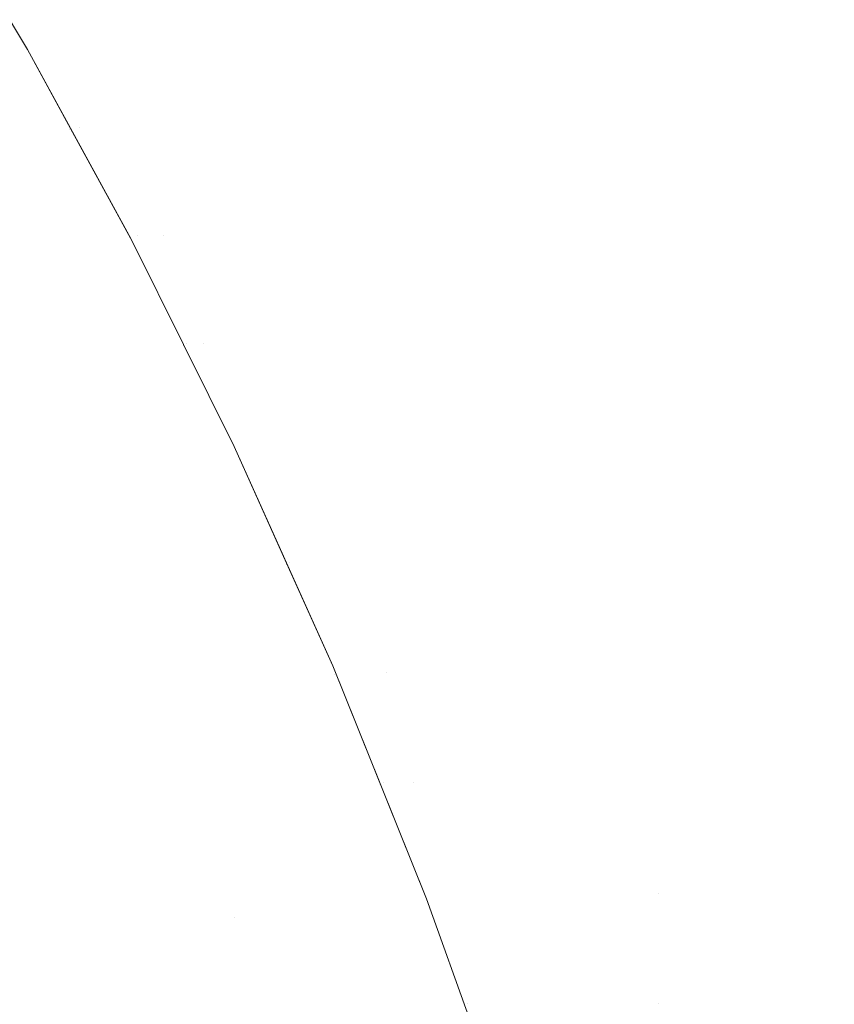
# Model space of a CAD drawing. Header units: centimetres. Extents: x -17.1 to 18.2, y 3.4 to 5.2.
# Tile 157 of 256: x -5.2478 to -5.2329, y 5.1481 to 5.1662. Entities that reach past the tile are written whole.
import ezdxf

# ---------------------------------------------------------------- set-up
doc = ezdxf.new("R2010")
doc.units = ezdxf.units.CM
doc.header["$LTSCALE"] = 2.54
doc.layers.add('Lucido design-1', color=7, linetype='Continuous')

# ---------------------------------------------------------------- blocks, each defined once
blk = doc.blocks.new('Gruppo-4-1')
at = {"color": 7, "linetype": 'Continuous', "lineweight": 9}
for points, invisible_edges in [([(-5.24967, 5.168915, -1872.715514), (-5.247698, 5.165622, -1872.715514), (-5.247698, 5.165622, -1872.915514), (-5.249167, 5.168073, -1872.915514)], 10), ([(-5.247698, 5.165622, -1872.715514), (-5.24967, 5.168915, -1872.715514), (-5.248991, 5.168081, -1872.707612), (-5.247837, 5.166143, -1872.707721)], 14), ([(-5.247837, 5.166143, -1872.707721), (-5.248991, 5.168081, -1872.707612), (-5.248502, 5.168081, -1872.699756), (-5.247355, 5.166143, -1872.699973)], 15), ([(-5.246996, 5.166143, -1872.69613), (-5.247355, 5.166143, -1872.699973), (-5.248502, 5.168081, -1872.699756), (-5.248137, 5.168081, -1872.695859)], 15), ([(-5.248137, 5.168081, -1872.695859), (-5.247694, 5.168081, -1872.691991), (-5.246558, 5.166143, -1872.692316), (-5.246996, 5.166143, -1872.69613)], 15), ([(-5.246044, 5.166143, -1872.688534), (-5.246558, 5.166143, -1872.692316), (-5.247694, 5.168081, -1872.691991), (-5.247172, 5.168081, -1872.688157)], 15), ([(-5.247172, 5.168081, -1872.688157), (-5.246575, 5.168081, -1872.684361), (-5.245455, 5.166143, -1872.684791), (-5.246044, 5.166143, -1872.688534)], 15), ([(-5.244793, 5.166143, -1872.681091), (-5.245455, 5.166143, -1872.684791), (-5.246575, 5.168081, -1872.684361), (-5.245903, 5.168081, -1872.68061)], 15), ([(-5.245903, 5.168081, -1872.68061), (-5.245159, 5.168081, -1872.676907), (-5.244059, 5.166143, -1872.67744), (-5.244793, 5.166143, -1872.681091)], 15), ([(-5.243255, 5.166143, -1872.673841), (-5.244059, 5.166143, -1872.67744), (-5.245159, 5.168081, -1872.676907), (-5.244344, 5.168081, -1872.673258)], 15), ([(-5.244344, 5.168081, -1872.673258), (-5.243461, 5.168081, -1872.669667), (-5.242384, 5.166143, -1872.670299), (-5.243255, 5.166143, -1872.673841)], 15), ([(-5.241448, 5.166143, -1872.666818), (-5.242384, 5.166143, -1872.670299), (-5.243461, 5.168081, -1872.669667), (-5.242512, 5.168081, -1872.666137)], 15), ([(-5.242512, 5.168081, -1872.666137), (-5.241499, 5.168081, -1872.662674), (-5.240449, 5.166143, -1872.663402), (-5.241448, 5.166143, -1872.666818)], 15), ([(-5.23939, 5.166143, -1872.660055), (-5.240449, 5.166143, -1872.663402), (-5.241499, 5.168081, -1872.662674), (-5.240425, 5.168081, -1872.659279)], 15), ([(-5.240425, 5.168081, -1872.659279), (-5.239293, 5.168081, -1872.655958), (-5.238274, 5.166143, -1872.656779), (-5.23939, 5.166143, -1872.660055)], 15), ([(-5.237103, 5.166143, -1872.653577), (-5.238274, 5.166143, -1872.656779), (-5.239293, 5.168081, -1872.655958), (-5.238106, 5.168081, -1872.652712)], 15), ([(-5.238106, 5.168081, -1872.652712), (-5.236866, 5.168081, -1872.649544), (-5.23588, 5.166143, -1872.650453), (-5.237103, 5.166143, -1872.653577)], 15), ([(-5.234608, 5.166143, -1872.647409), (-5.23588, 5.166143, -1872.650453), (-5.236866, 5.168081, -1872.649544), (-5.235576, 5.168081, -1872.646457)], 15), ([(-5.235576, 5.168081, -1872.646457), (-5.23424, 5.168081, -1872.643453), (-5.23329, 5.166143, -1872.644446), (-5.234608, 5.166143, -1872.647409)], 15), ([(-5.231929, 5.166143, -1872.641567), (-5.23329, 5.166143, -1872.644446), (-5.23424, 5.168081, -1872.643453), (-5.23286, 5.168081, -1872.640534)], 15), ([(-5.248023, 5.166111, -1872.918638), (-5.249178, 5.168048, -1872.918638), (-5.249167, 5.168073, -1872.915514), (-5.247698, 5.165622, -1872.915514)], 11), ([(18.147234, 5.167771, -1872.241786), (-17.020308, 5.167771, -1872.241786), (-17.020308, 5.164491, -1872.23891), (18.147234, 5.164491, -1872.23891)], 5), ([(-5.248023, 5.166111, -1872.918638), (-5.246915, 5.164152, -1872.918638), (-5.246989, 5.164058, -1872.921758), (-5.248096, 5.166014, -1872.921758)], 15), ([(-5.246915, 5.164152, -1872.918638), (-5.248023, 5.166111, -1872.918638), (-5.247698, 5.165622, -1872.915514)], 11), ([(-5.247355, 5.166143, -1872.699973), (-5.246255, 5.164183, -1872.700182), (-5.246731, 5.164183, -1872.707825), (-5.247837, 5.166143, -1872.707721)], 15), ([(-5.247837, 5.166143, -1872.707721), (-5.246731, 5.164183, -1872.707825), (-5.247698, 5.165622, -1872.715514)], 11), ([(-5.2459, 5.164183, -1872.69639), (-5.246255, 5.164183, -1872.700182), (-5.247355, 5.166143, -1872.699973), (-5.246996, 5.166143, -1872.69613)], 15), ([(-5.246996, 5.166143, -1872.69613), (-5.246558, 5.166143, -1872.692316), (-5.245469, 5.164183, -1872.692627), (-5.2459, 5.164183, -1872.69639)], 15), ([(-5.244962, 5.164183, -1872.688896), (-5.245469, 5.164183, -1872.692627), (-5.246558, 5.166143, -1872.692316), (-5.246044, 5.166143, -1872.688534)], 15), ([(-5.246044, 5.166143, -1872.688534), (-5.245455, 5.166143, -1872.684791), (-5.244381, 5.164183, -1872.685203), (-5.244962, 5.164183, -1872.688896)], 15), ([(-5.243727, 5.164183, -1872.681553), (-5.244381, 5.164183, -1872.685203), (-5.245455, 5.166143, -1872.684791), (-5.244793, 5.166143, -1872.681091)], 15), ([(-5.244793, 5.166143, -1872.681091), (-5.244059, 5.166143, -1872.67744), (-5.243003, 5.164183, -1872.67795), (-5.243727, 5.164183, -1872.681553)], 15), ([(-5.24221, 5.164183, -1872.6744), (-5.243003, 5.164183, -1872.67795), (-5.244059, 5.166143, -1872.67744), (-5.243255, 5.166143, -1872.673841)], 15), ([(-5.243255, 5.166143, -1872.673841), (-5.242384, 5.166143, -1872.670299), (-5.24135, 5.164183, -1872.670905), (-5.24221, 5.164183, -1872.6744)], 15), ([(-5.240427, 5.164183, -1872.667471), (-5.24135, 5.164183, -1872.670905), (-5.242384, 5.166143, -1872.670299), (-5.241448, 5.166143, -1872.666818)], 15), ([(-5.241448, 5.166143, -1872.666818), (-5.240449, 5.166143, -1872.663402), (-5.239441, 5.164183, -1872.664101), (-5.240427, 5.164183, -1872.667471)], 15), ([(-5.238397, 5.164183, -1872.660798), (-5.239441, 5.164183, -1872.664101), (-5.240449, 5.166143, -1872.663402), (-5.23939, 5.166143, -1872.660055)], 15), ([(-5.23939, 5.166143, -1872.660055), (-5.238274, 5.166143, -1872.656779), (-5.237295, 5.164183, -1872.657566), (-5.238397, 5.164183, -1872.660798)], 15), ([(-5.23614, 5.164183, -1872.654408), (-5.237295, 5.164183, -1872.657566), (-5.238274, 5.166143, -1872.656779), (-5.237103, 5.166143, -1872.653577)], 15), ([(-5.237103, 5.166143, -1872.653577), (-5.23588, 5.166143, -1872.650453), (-5.234934, 5.164183, -1872.651326), (-5.23614, 5.164183, -1872.654408)], 15), ([(-5.233679, 5.164183, -1872.648322), (-5.234934, 5.164183, -1872.651326), (-5.23588, 5.166143, -1872.650453), (-5.234608, 5.166143, -1872.647409)], 15), ([(-5.234608, 5.166143, -1872.647409), (-5.23329, 5.166143, -1872.644446), (-5.232379, 5.164183, -1872.6454), (-5.233679, 5.164183, -1872.648322)], 15), ([(-5.231036, 5.164183, -1872.642559), (-5.232379, 5.164183, -1872.6454), (-5.23329, 5.166143, -1872.644446), (-5.231929, 5.166143, -1872.641567)], 15), ([(-5.248096, 5.166014, -1872.921758), (-5.246989, 5.164058, -1872.921758), (-5.247113, 5.163903, -1872.924868), (-5.248217, 5.165854, -1872.924868)], 15), ([(-5.248217, 5.165854, -1872.924868), (-5.247113, 5.163903, -1872.924868), (-5.247286, 5.163685, -1872.927965), (-5.248386, 5.16563, -1872.927965)], 15), ([(-5.248386, 5.16563, -1872.927965), (-5.247286, 5.163685, -1872.927965), (-5.247508, 5.163407, -1872.931044), (-5.248603, 5.165343, -1872.931044)], 15), ([(-5.247698, 5.165622, -1872.715514), (-5.24583, 5.162204, -1872.715514), (-5.245767, 5.162089, -1872.915514), (-5.246907, 5.164174, -1872.915514)], 10), ([(-5.246907, 5.164174, -1872.915514), (-5.247698, 5.165622, -1872.915514), (-5.247698, 5.165622, -1872.715514)], 10), ([(-5.24583, 5.162204, -1872.715514), (-5.247698, 5.165622, -1872.715514), (-5.246731, 5.164183, -1872.707825)], 10), ([(-5.247698, 5.165622, -1872.915514), (-5.246907, 5.164174, -1872.915514), (-5.246915, 5.164152, -1872.918638)], 10), ([(-5.248603, 5.165343, -1872.931044), (-5.247508, 5.163407, -1872.931044), (-5.247777, 5.163068, -1872.934101), (-5.248866, 5.164994, -1872.934101)], 15), ([(-5.248866, 5.164994, -1872.934101), (-5.247777, 5.163068, -1872.934101), (-5.248093, 5.162671, -1872.93713), (-5.249176, 5.164584, -1872.93713)], 15), ([(18.147234, 5.164491, -1872.23891), (-17.020308, 5.164491, -1872.23891), (-17.020308, 5.161088, -1872.236179), (18.147234, 5.161088, -1872.236179)], 5), ([(-5.245929, 5.162084, -1872.921758), (-5.246989, 5.164058, -1872.921758), (-5.246915, 5.164152, -1872.918638), (-5.245853, 5.162175, -1872.918638)], 15), ([(-5.245853, 5.162175, -1872.918638), (-5.246915, 5.164152, -1872.918638), (-5.246907, 5.164174, -1872.915514), (-5.245767, 5.162089, -1872.915514)], 11), ([(-5.245671, 5.162205, -1872.707926), (-5.246731, 5.164183, -1872.707825), (-5.246255, 5.164183, -1872.700182), (-5.245201, 5.162205, -1872.700381)], 15), ([(-5.246731, 5.164183, -1872.707825), (-5.245671, 5.162205, -1872.707926), (-5.24583, 5.162204, -1872.715514)], 11), ([(-5.244851, 5.162205, -1872.696639), (-5.245201, 5.162205, -1872.700381), (-5.246255, 5.164183, -1872.700182), (-5.2459, 5.164183, -1872.69639)], 15), ([(-5.2459, 5.164183, -1872.69639), (-5.245469, 5.164183, -1872.692627), (-5.244425, 5.162205, -1872.692925), (-5.244851, 5.162205, -1872.696639)], 15), ([(-5.243925, 5.162205, -1872.689243), (-5.244425, 5.162205, -1872.692925), (-5.245469, 5.164183, -1872.692627), (-5.244962, 5.164183, -1872.688896)], 15), ([(-5.244962, 5.164183, -1872.688896), (-5.244381, 5.164183, -1872.685203), (-5.243351, 5.162205, -1872.685598), (-5.243925, 5.162205, -1872.689243)], 15), ([(-5.242706, 5.162205, -1872.681995), (-5.243351, 5.162205, -1872.685598), (-5.244381, 5.164183, -1872.685203), (-5.243727, 5.164183, -1872.681553)], 15), ([(-5.243727, 5.164183, -1872.681553), (-5.243003, 5.164183, -1872.67795), (-5.241991, 5.162205, -1872.67844), (-5.242706, 5.162205, -1872.681995)], 15), ([(-5.241208, 5.162205, -1872.674935), (-5.241991, 5.162205, -1872.67844), (-5.243003, 5.164183, -1872.67795), (-5.24221, 5.164183, -1872.6744)], 15), ([(-5.24221, 5.164183, -1872.6744), (-5.24135, 5.164183, -1872.670905), (-5.24036, 5.162205, -1872.671486), (-5.241208, 5.162205, -1872.674935)], 15), ([(-5.239449, 5.162205, -1872.668097), (-5.24036, 5.162205, -1872.671486), (-5.24135, 5.164183, -1872.670905), (-5.240427, 5.164183, -1872.667471)], 15), ([(-5.240427, 5.164183, -1872.667471), (-5.239441, 5.164183, -1872.664101), (-5.238476, 5.162205, -1872.664771), (-5.239449, 5.162205, -1872.668097)], 15), ([(-5.237445, 5.162205, -1872.661511), (-5.238476, 5.162205, -1872.664771), (-5.239441, 5.164183, -1872.664101), (-5.238397, 5.164183, -1872.660798)], 15), ([(-5.238397, 5.164183, -1872.660798), (-5.237295, 5.164183, -1872.657566), (-5.236358, 5.162205, -1872.658321), (-5.237445, 5.162205, -1872.661511)], 15), ([(-5.235218, 5.162205, -1872.655204), (-5.236358, 5.162205, -1872.658321), (-5.237295, 5.164183, -1872.657566), (-5.23614, 5.164183, -1872.654408)], 15), ([(-5.23614, 5.164183, -1872.654408), (-5.234934, 5.164183, -1872.651326), (-5.234027, 5.162205, -1872.652162), (-5.235218, 5.162205, -1872.655204)], 15), ([(-5.232789, 5.162205, -1872.649198), (-5.234027, 5.162205, -1872.652162), (-5.234934, 5.164183, -1872.651326), (-5.233679, 5.164183, -1872.648322)], 15), ([(-5.233679, 5.164183, -1872.648322), (-5.232379, 5.164183, -1872.6454), (-5.231505, 5.162205, -1872.646313), (-5.232789, 5.162205, -1872.649198)], 15), ([(-5.246055, 5.161933, -1872.924868), (-5.247113, 5.163903, -1872.924868), (-5.246989, 5.164058, -1872.921758), (-5.245929, 5.162084, -1872.921758)], 15), ([(-5.246232, 5.161723, -1872.927965), (-5.247286, 5.163685, -1872.927965), (-5.247113, 5.163903, -1872.924868), (-5.246055, 5.161933, -1872.924868)], 15), ([(-5.246458, 5.161453, -1872.931044), (-5.247508, 5.163407, -1872.931044), (-5.247286, 5.163685, -1872.927965), (-5.246232, 5.161723, -1872.927965)], 15), ([(-5.246733, 5.161125, -1872.934101), (-5.247777, 5.163068, -1872.934101), (-5.247508, 5.163407, -1872.931044), (-5.246458, 5.161453, -1872.931044)], 15), ([(-5.247056, 5.16074, -1872.93713), (-5.248093, 5.162671, -1872.93713), (-5.247777, 5.163068, -1872.934101), (-5.246733, 5.161125, -1872.934101)], 15), ([(-5.247427, 5.160298, -1872.940129), (-5.248456, 5.162215, -1872.940129), (-5.248093, 5.162671, -1872.93713), (-5.247056, 5.16074, -1872.93713)], 15), ([(-5.247843, 5.159801, -1872.943094), (-5.248864, 5.161702, -1872.943094), (-5.248456, 5.162215, -1872.940129), (-5.247427, 5.160298, -1872.940129)], 15), ([(-5.245853, 5.162175, -1872.918638), (-5.244837, 5.160183, -1872.918638), (-5.244915, 5.160095, -1872.921758), (-5.245929, 5.162084, -1872.921758)], 15), ([(-5.244837, 5.160183, -1872.918638), (-5.245853, 5.162175, -1872.918638), (-5.245767, 5.162089, -1872.915514)], 11), ([(-5.244773, 5.160212, -1872.711765), (-5.24583, 5.162204, -1872.715514), (-5.245671, 5.162205, -1872.707926)], 11), ([(-5.24583, 5.162204, -1872.715514), (-5.245767, 5.162089, -1872.715514), (-5.245767, 5.162089, -1872.915514)], 10), ([(-5.245767, 5.162089, -1872.715514), (-5.24583, 5.162204, -1872.715514), (-5.244773, 5.160212, -1872.711765)], 10), ([(-5.245671, 5.162205, -1872.707926), (-5.244656, 5.160212, -1872.708021), (-5.244773, 5.160212, -1872.711765)], 11), ([(-5.244463, 5.160212, -1872.704289), (-5.245671, 5.162205, -1872.707926), (-5.245201, 5.162205, -1872.700381)], 11), ([(-5.244463, 5.160212, -1872.704289), (-5.244656, 5.160212, -1872.708021), (-5.245671, 5.162205, -1872.707926)], 11), ([(-5.245201, 5.162205, -1872.700381), (-5.244193, 5.160212, -1872.700572), (-5.244463, 5.160212, -1872.704289)], 11), ([(-5.243847, 5.160212, -1872.696878), (-5.244193, 5.160212, -1872.700572), (-5.245201, 5.162205, -1872.700381), (-5.244851, 5.162205, -1872.696639)], 15), ([(-5.244851, 5.162205, -1872.696639), (-5.244425, 5.162205, -1872.692925), (-5.243426, 5.160212, -1872.69321), (-5.243847, 5.160212, -1872.696878)], 15), ([(-5.242932, 5.160212, -1872.689574), (-5.243426, 5.160212, -1872.69321), (-5.244425, 5.162205, -1872.692925), (-5.243925, 5.162205, -1872.689243)], 15), ([(-5.243925, 5.162205, -1872.689243), (-5.243351, 5.162205, -1872.685598), (-5.242366, 5.160212, -1872.685976), (-5.242932, 5.160212, -1872.689574)], 15), ([(-5.241729, 5.160212, -1872.682419), (-5.242366, 5.160212, -1872.685976), (-5.243351, 5.162205, -1872.685598), (-5.242706, 5.162205, -1872.681995)], 15), ([(-5.242706, 5.162205, -1872.681995), (-5.241991, 5.162205, -1872.67844), (-5.241023, 5.160212, -1872.678908), (-5.241729, 5.160212, -1872.682419)], 15), ([(-5.240251, 5.160212, -1872.675448), (-5.241023, 5.160212, -1872.678908), (-5.241991, 5.162205, -1872.67844), (-5.241208, 5.162205, -1872.674935)], 15), ([(-5.241208, 5.162205, -1872.674935), (-5.24036, 5.162205, -1872.671486), (-5.239413, 5.160212, -1872.672042), (-5.240251, 5.160212, -1872.675448)], 15), ([(-5.238513, 5.160212, -1872.668696), (-5.239413, 5.160212, -1872.672042), (-5.24036, 5.162205, -1872.671486), (-5.239449, 5.162205, -1872.668097)], 15), ([(-5.239449, 5.162205, -1872.668097), (-5.238476, 5.162205, -1872.664771), (-5.237553, 5.160212, -1872.665412), (-5.238513, 5.160212, -1872.668696)], 15), ([(-5.236535, 5.160212, -1872.662193), (-5.237553, 5.160212, -1872.665412), (-5.238476, 5.162205, -1872.664771), (-5.237445, 5.162205, -1872.661511)], 15), ([(-5.237445, 5.162205, -1872.661511), (-5.236358, 5.162205, -1872.658321), (-5.235461, 5.160212, -1872.659043), (-5.236535, 5.160212, -1872.662193)], 15), ([(-5.234336, 5.160212, -1872.655966), (-5.235461, 5.160212, -1872.659043), (-5.236358, 5.162205, -1872.658321), (-5.235218, 5.162205, -1872.655204)], 15), ([(-5.235218, 5.162205, -1872.655204), (-5.234027, 5.162205, -1872.652162), (-5.23316, 5.160212, -1872.652962), (-5.234336, 5.160212, -1872.655966)], 15), ([(-5.231937, 5.160212, -1872.650035), (-5.23316, 5.160212, -1872.652962), (-5.234027, 5.162205, -1872.652162), (-5.232789, 5.162205, -1872.649198)], 15), ([(-5.246055, 5.161933, -1872.924868), (-5.245044, 5.159949, -1872.924868), (-5.245224, 5.159745, -1872.927965), (-5.246232, 5.161723, -1872.927965)], 15), ([(-5.245929, 5.162084, -1872.921758), (-5.244915, 5.160095, -1872.921758), (-5.245044, 5.159949, -1872.924868), (-5.246055, 5.161933, -1872.924868)], 15), ([(-5.24483, 5.160203, -1872.915514), (-5.245767, 5.162089, -1872.915514), (-5.245767, 5.162089, -1872.715514), (-5.24483, 5.160203, -1872.715514)], 10), ([(-5.244773, 5.160212, -1872.711765), (-5.24483, 5.160203, -1872.715514), (-5.245767, 5.162089, -1872.715514)], 9), ([(-5.245767, 5.162089, -1872.915514), (-5.24483, 5.160203, -1872.915514), (-5.244837, 5.160183, -1872.918638)], 10), ([(-5.246232, 5.161723, -1872.927965), (-5.245224, 5.159745, -1872.927965), (-5.245454, 5.159484, -1872.931044), (-5.246458, 5.161453, -1872.931044)], 15), ([(-5.246458, 5.161453, -1872.931044), (-5.245454, 5.159484, -1872.931044), (-5.245735, 5.159167, -1872.934101), (-5.246733, 5.161125, -1872.934101)], 15), ([(18.147234, 5.161088, -1872.236179), (-17.020308, 5.161088, -1872.236179), (-17.020308, 5.15757, -1872.233599), (18.147234, 5.15757, -1872.233599)], 5), ([(-5.246733, 5.161125, -1872.934101), (-5.245735, 5.159167, -1872.934101), (-5.246064, 5.158793, -1872.93713), (-5.247056, 5.16074, -1872.93713)], 15), ([(-5.247056, 5.16074, -1872.93713), (-5.246064, 5.158793, -1872.93713), (-5.246442, 5.158366, -1872.940129), (-5.247427, 5.160298, -1872.940129)], 15), ([(-5.247427, 5.160298, -1872.940129), (-5.246442, 5.158366, -1872.940129), (-5.246866, 5.157885, -1872.943094), (-5.247843, 5.159801, -1872.943094)], 15), ([(-5.243946, 5.158093, -1872.921758), (-5.244915, 5.160095, -1872.921758), (-5.244837, 5.160183, -1872.918638), (-5.243867, 5.158178, -1872.918638)], 15), ([(-5.244837, 5.160183, -1872.918638), (-5.24483, 5.160203, -1872.915514), (-5.243896, 5.158324, -1872.915514)], 9), ([(-5.243896, 5.158324, -1872.915514), (-5.243867, 5.158178, -1872.918638), (-5.244837, 5.160183, -1872.918638)], 11), ([(-5.243896, 5.158324, -1872.715514), (-5.24483, 5.160203, -1872.715514), (-5.244773, 5.160212, -1872.711765)], 10), ([(-5.24483, 5.160203, -1872.715514), (-5.243896, 5.158324, -1872.715514), (-5.243896, 5.158324, -1872.915514), (-5.24483, 5.160203, -1872.915514)], 10), ([(-5.244773, 5.160212, -1872.711765), (-5.243802, 5.158206, -1872.711811), (-5.243896, 5.158324, -1872.715514)], 11), ([(-5.243802, 5.158206, -1872.711811), (-5.244773, 5.160212, -1872.711765), (-5.244656, 5.160212, -1872.708021), (-5.243687, 5.158206, -1872.708113)], 15), ([(-5.243687, 5.158206, -1872.708113), (-5.244656, 5.160212, -1872.708021), (-5.244463, 5.160212, -1872.704289), (-5.243496, 5.158206, -1872.704426)], 15), ([(-5.243496, 5.158206, -1872.704426), (-5.244463, 5.160212, -1872.704289), (-5.244193, 5.160212, -1872.700572), (-5.24323, 5.158206, -1872.700755)], 15), ([(-5.24323, 5.158206, -1872.700755), (-5.244193, 5.160212, -1872.700572), (-5.243847, 5.160212, -1872.696878), (-5.242888, 5.158206, -1872.697105)], 15), ([(-5.242888, 5.158206, -1872.697105), (-5.243847, 5.160212, -1872.696878), (-5.243426, 5.160212, -1872.69321), (-5.242473, 5.158206, -1872.693483)], 15), ([(-5.242473, 5.158206, -1872.693483), (-5.243426, 5.160212, -1872.69321), (-5.242932, 5.160212, -1872.689574), (-5.241984, 5.158206, -1872.689891)], 15), ([(-5.241984, 5.158206, -1872.689891), (-5.242932, 5.160212, -1872.689574), (-5.242366, 5.160212, -1872.685976), (-5.241425, 5.158206, -1872.686336)], 15), ([(-5.241425, 5.158206, -1872.686336), (-5.242366, 5.160212, -1872.685976), (-5.241729, 5.160212, -1872.682419), (-5.240796, 5.158206, -1872.682823)], 15), ([(-5.240796, 5.158206, -1872.682823), (-5.241729, 5.160212, -1872.682419), (-5.241023, 5.160212, -1872.678908), (-5.240099, 5.158206, -1872.679355)], 15), ([(-5.240099, 5.158206, -1872.679355), (-5.241023, 5.160212, -1872.678908), (-5.240251, 5.160212, -1872.675448), (-5.239335, 5.158206, -1872.675937)], 15), ([(-5.239335, 5.158206, -1872.675937), (-5.240251, 5.160212, -1872.675448), (-5.239413, 5.160212, -1872.672042), (-5.238508, 5.158206, -1872.672573)], 15), ([(-5.238508, 5.158206, -1872.672573), (-5.239413, 5.160212, -1872.672042), (-5.238513, 5.160212, -1872.668696), (-5.237619, 5.158206, -1872.669268)], 15), ([(-5.237619, 5.158206, -1872.669268), (-5.238513, 5.160212, -1872.668696), (-5.237553, 5.160212, -1872.665412), (-5.236671, 5.158206, -1872.666024)], 15), ([(-5.236671, 5.158206, -1872.666024), (-5.237553, 5.160212, -1872.665412), (-5.236535, 5.160212, -1872.662193), (-5.235665, 5.158206, -1872.662844)], 15), ([(-5.235665, 5.158206, -1872.662844), (-5.236535, 5.160212, -1872.662193), (-5.235461, 5.160212, -1872.659043), (-5.234605, 5.158206, -1872.659733)], 15), ([(-5.234605, 5.158206, -1872.659733), (-5.235461, 5.160212, -1872.659043), (-5.234336, 5.160212, -1872.655966), (-5.233493, 5.158206, -1872.656693)], 15), ([(-5.233493, 5.158206, -1872.656693), (-5.234336, 5.160212, -1872.655966), (-5.23316, 5.160212, -1872.652962), (-5.232331, 5.158206, -1872.653726)], 15), ([(-5.232331, 5.158206, -1872.653726), (-5.23316, 5.160212, -1872.652962), (-5.231937, 5.160212, -1872.650035), (-5.231124, 5.158206, -1872.650835)], 15), ([(-5.24426, 5.157755, -1872.927965), (-5.245224, 5.159745, -1872.927965), (-5.245044, 5.159949, -1872.924868), (-5.244077, 5.157952, -1872.924868)], 15), ([(-5.244077, 5.157952, -1872.924868), (-5.245044, 5.159949, -1872.924868), (-5.244915, 5.160095, -1872.921758), (-5.243946, 5.158093, -1872.921758)], 15), ([(-5.247843, 5.159801, -1872.943094), (-5.246866, 5.157885, -1872.943094), (-5.247337, 5.157352, -1872.946019), (-5.248305, 5.15925, -1872.946019)], 15), ([(-5.244495, 5.157503, -1872.931044), (-5.245454, 5.159484, -1872.931044), (-5.245224, 5.159745, -1872.927965), (-5.24426, 5.157755, -1872.927965)], 15), ([(-5.244781, 5.157196, -1872.934101), (-5.245735, 5.159167, -1872.934101), (-5.245454, 5.159484, -1872.931044), (-5.244495, 5.157503, -1872.931044)], 15), ([(-5.248305, 5.15925, -1872.946019), (-5.247337, 5.157352, -1872.946019), (-5.247852, 5.156769, -1872.948903), (-5.24881, 5.158648, -1872.948903)], 15), ([(-5.245116, 5.156835, -1872.93713), (-5.246064, 5.158793, -1872.93713), (-5.245735, 5.159167, -1872.934101), (-5.244781, 5.157196, -1872.934101)], 15), ([(-5.245501, 5.156422, -1872.940129), (-5.246442, 5.158366, -1872.940129), (-5.246064, 5.158793, -1872.93713), (-5.245116, 5.156835, -1872.93713)], 15), ([(-5.245933, 5.155957, -1872.943094), (-5.246866, 5.157885, -1872.943094), (-5.246442, 5.158366, -1872.940129), (-5.245501, 5.156422, -1872.940129)], 15), ([(-5.242934, 5.156182, -1872.915514), (-5.243896, 5.158324, -1872.915514), (-5.243896, 5.158324, -1872.715514), (-5.242086, 5.154293, -1872.715514)], 10), ([(-5.243896, 5.158324, -1872.715514), (-5.243802, 5.158206, -1872.711811), (-5.242877, 5.156191, -1872.711854)], 11), ([(-5.242877, 5.156191, -1872.711854), (-5.242086, 5.154293, -1872.715514), (-5.243896, 5.158324, -1872.715514)], 9), ([(-5.243896, 5.158324, -1872.915514), (-5.242934, 5.156182, -1872.915514), (-5.242942, 5.156163, -1872.918638), (-5.243867, 5.158178, -1872.918638)], 14), ([(-5.243867, 5.158178, -1872.918638), (-5.242942, 5.156163, -1872.918638), (-5.243022, 5.156081, -1872.921758), (-5.243946, 5.158093, -1872.921758)], 15), ([(-5.243687, 5.158206, -1872.708113), (-5.242763, 5.156191, -1872.7082), (-5.242877, 5.156191, -1872.711854), (-5.243802, 5.158206, -1872.711811)], 15), ([(-5.243496, 5.158206, -1872.704426), (-5.242575, 5.156191, -1872.704557), (-5.242763, 5.156191, -1872.7082), (-5.243687, 5.158206, -1872.708113)], 15), ([(-5.24323, 5.158206, -1872.700755), (-5.242311, 5.156191, -1872.700929), (-5.242575, 5.156191, -1872.704557), (-5.243496, 5.158206, -1872.704426)], 15), ([(-5.242888, 5.158206, -1872.697105), (-5.241973, 5.156191, -1872.697323), (-5.242311, 5.156191, -1872.700929), (-5.24323, 5.158206, -1872.700755)], 15), ([(-5.242473, 5.158206, -1872.693483), (-5.241563, 5.156191, -1872.693742), (-5.241973, 5.156191, -1872.697323), (-5.242888, 5.158206, -1872.697105)], 15), ([(-5.241984, 5.158206, -1872.689891), (-5.241081, 5.156191, -1872.690193), (-5.241563, 5.156191, -1872.693742), (-5.242473, 5.158206, -1872.693483)], 15), ([(-5.241425, 5.158206, -1872.686336), (-5.240528, 5.156191, -1872.68668), (-5.241081, 5.156191, -1872.690193), (-5.241984, 5.158206, -1872.689891)], 15), ([(-5.240796, 5.158206, -1872.682823), (-5.239906, 5.156191, -1872.683208), (-5.240528, 5.156191, -1872.68668), (-5.241425, 5.158206, -1872.686336)], 15), ([(-5.240099, 5.158206, -1872.679355), (-5.239217, 5.156191, -1872.679781), (-5.239906, 5.156191, -1872.683208), (-5.240796, 5.158206, -1872.682823)], 15), ([(-5.239335, 5.158206, -1872.675937), (-5.238463, 5.156191, -1872.676404), (-5.239217, 5.156191, -1872.679781), (-5.240099, 5.158206, -1872.679355)], 15), ([(-5.238508, 5.158206, -1872.672573), (-5.237645, 5.156191, -1872.67308), (-5.238463, 5.156191, -1872.676404), (-5.239335, 5.158206, -1872.675937)], 15), ([(-5.237619, 5.158206, -1872.669268), (-5.236767, 5.156191, -1872.669813), (-5.237645, 5.156191, -1872.67308), (-5.238508, 5.158206, -1872.672573)], 15), ([(-5.236671, 5.158206, -1872.666024), (-5.235829, 5.156191, -1872.666607), (-5.236767, 5.156191, -1872.669813), (-5.237619, 5.158206, -1872.669268)], 15), ([(-5.235665, 5.158206, -1872.662844), (-5.234836, 5.156191, -1872.663465), (-5.235829, 5.156191, -1872.666607), (-5.236671, 5.158206, -1872.666024)], 15), ([(-5.234605, 5.158206, -1872.659733), (-5.233788, 5.156191, -1872.660391), (-5.234836, 5.156191, -1872.663465), (-5.235665, 5.158206, -1872.662844)], 15), ([(-5.233493, 5.158206, -1872.656693), (-5.232689, 5.156191, -1872.657387), (-5.233788, 5.156191, -1872.660391), (-5.234605, 5.158206, -1872.659733)], 15), ([(-5.232331, 5.158206, -1872.653726), (-5.231541, 5.156191, -1872.654455), (-5.232689, 5.156191, -1872.657387), (-5.233493, 5.158206, -1872.656693)], 15), ([(-5.244077, 5.157952, -1872.924868), (-5.243155, 5.155945, -1872.924868), (-5.243342, 5.155755, -1872.927965), (-5.24426, 5.157755, -1872.927965)], 15), ([(-5.243946, 5.158093, -1872.921758), (-5.243022, 5.156081, -1872.921758), (-5.243155, 5.155945, -1872.924868), (-5.244077, 5.157952, -1872.924868)], 15), ([(-5.246412, 5.155442, -1872.946019), (-5.247337, 5.157352, -1872.946019), (-5.246866, 5.157885, -1872.943094), (-5.245933, 5.155957, -1872.943094)], 15), ([(-5.24426, 5.157755, -1872.927965), (-5.243342, 5.155755, -1872.927965), (-5.243581, 5.155511, -1872.931044), (-5.244495, 5.157503, -1872.931044)], 15), ([(18.147234, 5.15757, -1872.233599), (-17.020308, 5.15757, -1872.233599), (-17.020308, 5.153942, -1872.231175), (18.147234, 5.153942, -1872.231175)], 5), ([(-5.244495, 5.157503, -1872.931044), (-5.243581, 5.155511, -1872.931044), (-5.243871, 5.155215, -1872.934101), (-5.244781, 5.157196, -1872.934101)], 15), ([(-5.246937, 5.154878, -1872.948903), (-5.247852, 5.156769, -1872.948903), (-5.247337, 5.157352, -1872.946019), (-5.246412, 5.155442, -1872.946019)], 15), ([(-5.244781, 5.157196, -1872.934101), (-5.243871, 5.155215, -1872.934101), (-5.244212, 5.154867, -1872.93713), (-5.245116, 5.156835, -1872.93713)], 15), ([(-5.247505, 5.154267, -1872.95174), (-5.24841, 5.156137, -1872.95174), (-5.247852, 5.156769, -1872.948903), (-5.246937, 5.154878, -1872.948903)], 15), ([(-5.245116, 5.156835, -1872.93713), (-5.244212, 5.154867, -1872.93713), (-5.244603, 5.154468, -1872.940129), (-5.245501, 5.156422, -1872.940129)], 15), ([(-5.245501, 5.156422, -1872.940129), (-5.244603, 5.154468, -1872.940129), (-5.245043, 5.15402, -1872.943094), (-5.245933, 5.155957, -1872.943094)], 15), ([(-5.248116, 5.15361, -1872.954529), (-5.24901, 5.155457, -1872.954529), (-5.24841, 5.156137, -1872.95174), (-5.247505, 5.154267, -1872.95174)], 15), ([(-5.242142, 5.154063, -1872.921758), (-5.243022, 5.156081, -1872.921758), (-5.242942, 5.156163, -1872.918638), (-5.24206, 5.154142, -1872.918638)], 15), ([(-5.242942, 5.156163, -1872.918638), (-5.242934, 5.156182, -1872.915514), (-5.242086, 5.154293, -1872.915514)], 9), ([(-5.242086, 5.154293, -1872.915514), (-5.24206, 5.154142, -1872.918638), (-5.242942, 5.156163, -1872.918638)], 11), ([(-5.242086, 5.154293, -1872.715514), (-5.242086, 5.154293, -1872.915514), (-5.242934, 5.156182, -1872.915514)], 9), ([(-5.242086, 5.154293, -1872.715514), (-5.242877, 5.156191, -1872.711854), (-5.241158, 5.152141, -1872.711936)], 11), ([(-5.242877, 5.156191, -1872.711854), (-5.242763, 5.156191, -1872.7082), (-5.241047, 5.152141, -1872.708362), (-5.241158, 5.152141, -1872.711936)], 15), ([(-5.240863, 5.152141, -1872.704799), (-5.241047, 5.152141, -1872.708362), (-5.242763, 5.156191, -1872.7082), (-5.242575, 5.156191, -1872.704557)], 15), ([(-5.242575, 5.156191, -1872.704557), (-5.242311, 5.156191, -1872.700929), (-5.240605, 5.152141, -1872.701252), (-5.240863, 5.152141, -1872.704799)], 15), ([(-5.240605, 5.152141, -1872.701252), (-5.242311, 5.156191, -1872.700929), (-5.241103, 5.154168, -1872.697529)], 11), ([(-5.242311, 5.156191, -1872.700929), (-5.241973, 5.156191, -1872.697323), (-5.241103, 5.154168, -1872.697529)], 11), ([(-5.241103, 5.154168, -1872.697529), (-5.241973, 5.156191, -1872.697323), (-5.241563, 5.156191, -1872.693742), (-5.240697, 5.154168, -1872.69399)], 15), ([(-5.240697, 5.154168, -1872.69399), (-5.241563, 5.156191, -1872.693742), (-5.241081, 5.156191, -1872.690193), (-5.24022, 5.154168, -1872.690481)], 15), ([(-5.24022, 5.154168, -1872.690481), (-5.241081, 5.156191, -1872.690193), (-5.240528, 5.156191, -1872.68668), (-5.239673, 5.154168, -1872.687008)], 15), ([(-5.239673, 5.154168, -1872.687008), (-5.240528, 5.156191, -1872.68668), (-5.239906, 5.156191, -1872.683208), (-5.239059, 5.154168, -1872.683575)], 15), ([(-5.239059, 5.154168, -1872.683575), (-5.239906, 5.156191, -1872.683208), (-5.239217, 5.156191, -1872.679781), (-5.238378, 5.154168, -1872.680187)], 15), ([(-5.238378, 5.154168, -1872.680187), (-5.239217, 5.156191, -1872.679781), (-5.238463, 5.156191, -1872.676404), (-5.237632, 5.154168, -1872.676848)], 15), ([(-5.237632, 5.154168, -1872.676848), (-5.238463, 5.156191, -1872.676404), (-5.237645, 5.156191, -1872.67308), (-5.236824, 5.154168, -1872.673562)], 15), ([(-5.236824, 5.154168, -1872.673562), (-5.237645, 5.156191, -1872.67308), (-5.236767, 5.156191, -1872.669813), (-5.235955, 5.154168, -1872.670332)], 15), ([(-5.235955, 5.154168, -1872.670332), (-5.236767, 5.156191, -1872.669813), (-5.235829, 5.156191, -1872.666607), (-5.235028, 5.154168, -1872.667163)], 15), ([(-5.235028, 5.154168, -1872.667163), (-5.235829, 5.156191, -1872.666607), (-5.234836, 5.156191, -1872.663465), (-5.234046, 5.154168, -1872.664057)], 15), ([(-5.234046, 5.154168, -1872.664057), (-5.234836, 5.156191, -1872.663465), (-5.233788, 5.156191, -1872.660391), (-5.23301, 5.154168, -1872.661017)], 15), ([(-5.23301, 5.154168, -1872.661017), (-5.233788, 5.156191, -1872.660391), (-5.232689, 5.156191, -1872.657387), (-5.231924, 5.154168, -1872.658047)], 15), ([(-5.245933, 5.155957, -1872.943094), (-5.245043, 5.15402, -1872.943094), (-5.245531, 5.153522, -1872.946019), (-5.246412, 5.155442, -1872.946019)], 15), ([(-5.242278, 5.153931, -1872.924868), (-5.243155, 5.155945, -1872.924868), (-5.243022, 5.156081, -1872.921758), (-5.242142, 5.154063, -1872.921758)], 15), ([(-5.242467, 5.153748, -1872.927965), (-5.243342, 5.155755, -1872.927965), (-5.243155, 5.155945, -1872.924868), (-5.242278, 5.153931, -1872.924868)], 15), ([(-5.24271, 5.153513, -1872.931044), (-5.243581, 5.155511, -1872.931044), (-5.243342, 5.155755, -1872.927965), (-5.242467, 5.153748, -1872.927965)], 15), ([(-5.246412, 5.155442, -1872.946019), (-5.245531, 5.153522, -1872.946019), (-5.246064, 5.152978, -1872.948903), (-5.246937, 5.154878, -1872.948903)], 15), ([(-5.243005, 5.153228, -1872.934101), (-5.243871, 5.155215, -1872.934101), (-5.243581, 5.155511, -1872.931044), (-5.24271, 5.153513, -1872.931044)], 15), ([(-5.243352, 5.152892, -1872.93713), (-5.244212, 5.154867, -1872.93713), (-5.243871, 5.155215, -1872.934101), (-5.243005, 5.153228, -1872.934101)], 15), ([(-5.246937, 5.154878, -1872.948903), (-5.246064, 5.152978, -1872.948903), (-5.246642, 5.152388, -1872.95174), (-5.247505, 5.154267, -1872.95174)], 15), ([(-5.243749, 5.152508, -1872.940129), (-5.244603, 5.154468, -1872.940129), (-5.244212, 5.154867, -1872.93713), (-5.243352, 5.152892, -1872.93713)], 15), ([(-5.244196, 5.152075, -1872.943094), (-5.245043, 5.15402, -1872.943094), (-5.244603, 5.154468, -1872.940129), (-5.243749, 5.152508, -1872.940129)], 15), ([(-5.247505, 5.154267, -1872.95174), (-5.246642, 5.152388, -1872.95174), (-5.247264, 5.151754, -1872.954529), (-5.248116, 5.15361, -1872.954529)], 15), ([(-5.24206, 5.154142, -1872.918638), (-5.241223, 5.152115, -1872.918638), (-5.241306, 5.152039, -1872.921758), (-5.242142, 5.154063, -1872.921758)], 15), ([(-5.241216, 5.152132, -1872.915514), (-5.242086, 5.154293, -1872.915514), (-5.242086, 5.154293, -1872.715514), (-5.240361, 5.150009, -1872.715514)], 10), ([(-5.241158, 5.152141, -1872.711936), (-5.240361, 5.150009, -1872.715514), (-5.242086, 5.154293, -1872.715514)], 9), ([(-5.24206, 5.154142, -1872.918638), (-5.242086, 5.154293, -1872.915514), (-5.241216, 5.152132, -1872.915514)], 9), ([(-5.241216, 5.152132, -1872.915514), (-5.241223, 5.152115, -1872.918638), (-5.24206, 5.154142, -1872.918638)], 11), ([(-5.240697, 5.154168, -1872.69399), (-5.239873, 5.152141, -1872.694225), (-5.240275, 5.152141, -1872.697726), (-5.241103, 5.154168, -1872.697529)], 15), ([(-5.241103, 5.154168, -1872.697529), (-5.240275, 5.152141, -1872.697726), (-5.240605, 5.152141, -1872.701252)], 11), ([(-5.24022, 5.154168, -1872.690481), (-5.239402, 5.152141, -1872.690755), (-5.239873, 5.152141, -1872.694225), (-5.240697, 5.154168, -1872.69399)], 15), ([(-5.239673, 5.154168, -1872.687008), (-5.238861, 5.152141, -1872.68732), (-5.239402, 5.152141, -1872.690755), (-5.24022, 5.154168, -1872.690481)], 15), ([(-5.239059, 5.154168, -1872.683575), (-5.238253, 5.152141, -1872.683924), (-5.238861, 5.152141, -1872.68732), (-5.239673, 5.154168, -1872.687008)], 15), ([(-5.238378, 5.154168, -1872.680187), (-5.237579, 5.152141, -1872.680573), (-5.238253, 5.152141, -1872.683924), (-5.239059, 5.154168, -1872.683575)], 15), ([(-5.237632, 5.154168, -1872.676848), (-5.236842, 5.152141, -1872.677271), (-5.237579, 5.152141, -1872.680573), (-5.238378, 5.154168, -1872.680187)], 15), ([(-5.236824, 5.154168, -1872.673562), (-5.236043, 5.152141, -1872.67402), (-5.236842, 5.152141, -1872.677271), (-5.237632, 5.154168, -1872.676848)], 15), ([(-5.235955, 5.154168, -1872.670332), (-5.235183, 5.152141, -1872.670826), (-5.236043, 5.152141, -1872.67402), (-5.236824, 5.154168, -1872.673562)], 15), ([(-5.235028, 5.154168, -1872.667163), (-5.234267, 5.152141, -1872.667691), (-5.235183, 5.152141, -1872.670826), (-5.235955, 5.154168, -1872.670332)], 15), ([(-5.234046, 5.154168, -1872.664057), (-5.233295, 5.152141, -1872.664619), (-5.234267, 5.152141, -1872.667691), (-5.235028, 5.154168, -1872.667163)], 15), ([(-5.23301, 5.154168, -1872.661017), (-5.232271, 5.152141, -1872.661613), (-5.233295, 5.152141, -1872.664619), (-5.234046, 5.154168, -1872.664057)], 15), ([(-5.231924, 5.154168, -1872.658047), (-5.231196, 5.152141, -1872.658675), (-5.232271, 5.152141, -1872.661613), (-5.23301, 5.154168, -1872.661017)], 15), ([(-5.244691, 5.151596, -1872.946019), (-5.245531, 5.153522, -1872.946019), (-5.245043, 5.15402, -1872.943094), (-5.244196, 5.152075, -1872.943094)], 15), ([(-5.242142, 5.154063, -1872.921758), (-5.241306, 5.152039, -1872.921758), (-5.241443, 5.151913, -1872.924868), (-5.242278, 5.153931, -1872.924868)], 15), ([(18.147234, 5.153942, -1872.231175), (-17.020308, 5.153942, -1872.231175), (-17.020308, 5.150212, -1872.228911), (18.147234, 5.150212, -1872.228911)], 5), ([(-5.242278, 5.153931, -1872.924868), (-5.241443, 5.151913, -1872.924868), (-5.241636, 5.151737, -1872.927965), (-5.242467, 5.153748, -1872.927965)], 15), ([(-5.248116, 5.15361, -1872.954529), (-5.247264, 5.151754, -1872.954529), (-5.247927, 5.151078, -1872.957266), (-5.248768, 5.152909, -1872.957266)], 15), ([(-5.242467, 5.153748, -1872.927965), (-5.241636, 5.151737, -1872.927965), (-5.241882, 5.151511, -1872.931044), (-5.24271, 5.153513, -1872.931044)], 15), ([(-5.245233, 5.151072, -1872.948903), (-5.246064, 5.152978, -1872.948903), (-5.245531, 5.153522, -1872.946019), (-5.244691, 5.151596, -1872.946019)], 15), ([(-5.24271, 5.153513, -1872.931044), (-5.241882, 5.151511, -1872.931044), (-5.242181, 5.151236, -1872.934101), (-5.243005, 5.153228, -1872.934101)], 15), ([(-5.243005, 5.153228, -1872.934101), (-5.242181, 5.151236, -1872.934101), (-5.242533, 5.150913, -1872.93713), (-5.243352, 5.152892, -1872.93713)], 15), ([(-5.245821, 5.150503, -1872.95174), (-5.246642, 5.152388, -1872.95174), (-5.246064, 5.152978, -1872.948903), (-5.245233, 5.151072, -1872.948903)], 15), ([(-5.243352, 5.152892, -1872.93713), (-5.242533, 5.150913, -1872.93713), (-5.242937, 5.150543, -1872.940129), (-5.243749, 5.152508, -1872.940129)], 15), ([(-5.246452, 5.149892, -1872.954529), (-5.247264, 5.151754, -1872.954529), (-5.246642, 5.152388, -1872.95174), (-5.245821, 5.150503, -1872.95174)], 15), ([(-5.243749, 5.152508, -1872.940129), (-5.242937, 5.150543, -1872.940129), (-5.24339, 5.150127, -1872.943094), (-5.244196, 5.152075, -1872.943094)], 15), ([(-5.244196, 5.152075, -1872.943094), (-5.24339, 5.150127, -1872.943094), (-5.243893, 5.149666, -1872.946019), (-5.244691, 5.151596, -1872.946019)], 15), ([(-5.241443, 5.151913, -1872.924868), (-5.241306, 5.152039, -1872.921758), (-5.23976, 5.147989, -1872.921758), (-5.239902, 5.147872, -1872.924868)], 15), ([(-5.239675, 5.148059, -1872.918638), (-5.23976, 5.147989, -1872.921758), (-5.241306, 5.152039, -1872.921758), (-5.241223, 5.152115, -1872.918638)], 15), ([(-5.241223, 5.152115, -1872.918638), (-5.241216, 5.152132, -1872.915514), (-5.240361, 5.150009, -1872.915514)], 9), ([(-5.240361, 5.150009, -1872.915514), (-5.239675, 5.148059, -1872.918638), (-5.241223, 5.152115, -1872.918638)], 11), ([(-5.240361, 5.150009, -1872.715514), (-5.240361, 5.150009, -1872.915514), (-5.241216, 5.152132, -1872.915514)], 9), ([(-5.241158, 5.152141, -1872.711936), (-5.241047, 5.152141, -1872.708362), (-5.239502, 5.148082, -1872.708508), (-5.239611, 5.148082, -1872.712009)], 15), ([(-5.239611, 5.148082, -1872.712009), (-5.240361, 5.150009, -1872.715514), (-5.241158, 5.152141, -1872.711936)], 11), ([(-5.239321, 5.148082, -1872.705018), (-5.239502, 5.148082, -1872.708508), (-5.241047, 5.152141, -1872.708362), (-5.240863, 5.152141, -1872.704799)], 15), ([(-5.240863, 5.152141, -1872.704799), (-5.240605, 5.152141, -1872.701252), (-5.239069, 5.148082, -1872.701543), (-5.239321, 5.148082, -1872.705018)], 15), ([(-5.238745, 5.148082, -1872.698089), (-5.239069, 5.148082, -1872.701543), (-5.240605, 5.152141, -1872.701252), (-5.240275, 5.152141, -1872.697726)], 15), ([(-5.240275, 5.152141, -1872.697726), (-5.239873, 5.152141, -1872.694225), (-5.238352, 5.148082, -1872.694659), (-5.238745, 5.148082, -1872.698089)], 15), ([(-5.23789, 5.148082, -1872.69126), (-5.238352, 5.148082, -1872.694659), (-5.239873, 5.152141, -1872.694225), (-5.239402, 5.152141, -1872.690755)], 15), ([(-5.239402, 5.152141, -1872.690755), (-5.238861, 5.152141, -1872.68732), (-5.23736, 5.148082, -1872.687895), (-5.23789, 5.148082, -1872.69126)], 15), ([(-5.236765, 5.148082, -1872.684569), (-5.23736, 5.148082, -1872.687895), (-5.238861, 5.152141, -1872.68732), (-5.238253, 5.152141, -1872.683924)], 15), ([(-5.238253, 5.152141, -1872.683924), (-5.237579, 5.152141, -1872.680573), (-5.236105, 5.148082, -1872.681286), (-5.236765, 5.148082, -1872.684569)], 15), ([(-5.236105, 5.148082, -1872.681286), (-5.237579, 5.152141, -1872.680573), (-5.236092, 5.150111, -1872.677672)], 11), ([(-5.237579, 5.152141, -1872.680573), (-5.236842, 5.152141, -1872.677271), (-5.236092, 5.150111, -1872.677672)], 11), ([(-5.236092, 5.150111, -1872.677672), (-5.236842, 5.152141, -1872.677271), (-5.236043, 5.152141, -1872.67402), (-5.235301, 5.150111, -1872.674455)], 15), ([(-5.235301, 5.150111, -1872.674455), (-5.236043, 5.152141, -1872.67402), (-5.235183, 5.152141, -1872.670826), (-5.234451, 5.150111, -1872.671294)], 15), ([(-5.234451, 5.150111, -1872.671294), (-5.235183, 5.152141, -1872.670826), (-5.234267, 5.152141, -1872.667691), (-5.233544, 5.150111, -1872.668192)], 15), ([(-5.233544, 5.150111, -1872.668192), (-5.234267, 5.152141, -1872.667691), (-5.233295, 5.152141, -1872.664619), (-5.232583, 5.150111, -1872.665153)], 15), ([(-5.232583, 5.150111, -1872.665153), (-5.233295, 5.152141, -1872.664619), (-5.232271, 5.152141, -1872.661613), (-5.231569, 5.150111, -1872.662178)], 15), ([(-5.239902, 5.147872, -1872.924868), (-5.240099, 5.14771, -1872.927965), (-5.241636, 5.151737, -1872.927965), (-5.241443, 5.151913, -1872.924868)], 15), ([(-5.247126, 5.14924, -1872.957266), (-5.247927, 5.151078, -1872.957266), (-5.247264, 5.151754, -1872.954529), (-5.246452, 5.149892, -1872.954529)], 15), ([(-5.241882, 5.151511, -1872.931044), (-5.241636, 5.151737, -1872.927965), (-5.240099, 5.14771, -1872.927965), (-5.240352, 5.147501, -1872.931044)], 15), ([(-5.244691, 5.151596, -1872.946019), (-5.243893, 5.149666, -1872.946019), (-5.244443, 5.149161, -1872.948903), (-5.245233, 5.151072, -1872.948903)], 15), ([(-5.240352, 5.147501, -1872.931044), (-5.24066, 5.147248, -1872.934101), (-5.242181, 5.151236, -1872.934101), (-5.241882, 5.151511, -1872.931044)], 15), ([(-5.24784, 5.148549, -1872.959948), (-5.24863, 5.150361, -1872.959948), (-5.247927, 5.151078, -1872.957266), (-5.247126, 5.14924, -1872.957266)], 15), ([(-5.245233, 5.151072, -1872.948903), (-5.244443, 5.149161, -1872.948903), (-5.24504, 5.148614, -1872.95174), (-5.245821, 5.150503, -1872.95174)], 15), ([(-5.242533, 5.150913, -1872.93713), (-5.242181, 5.151236, -1872.934101), (-5.24066, 5.147248, -1872.934101), (-5.241022, 5.14695, -1872.93713)], 15), ([(-5.241022, 5.14695, -1872.93713), (-5.241436, 5.146609, -1872.940129), (-5.242937, 5.150543, -1872.940129), (-5.242533, 5.150913, -1872.93713)], 15), ([(-5.24339, 5.150127, -1872.943094), (-5.242937, 5.150543, -1872.940129), (-5.241436, 5.146609, -1872.940129), (-5.241902, 5.146225, -1872.943094)], 15), ([(-5.245821, 5.150503, -1872.95174), (-5.24504, 5.148614, -1872.95174), (-5.245681, 5.148025, -1872.954529), (-5.246452, 5.149892, -1872.954529)], 15), ([(18.147234, 5.150212, -1872.228911), (-17.020308, 5.150212, -1872.228911), (-17.020308, 5.146387, -1872.226813), (18.147234, 5.146387, -1872.226813)], 5), ([(-5.241902, 5.146225, -1872.943094), (-5.242418, 5.1458, -1872.946019), (-5.243893, 5.149666, -1872.946019), (-5.24339, 5.150127, -1872.943094)], 15), ([(-5.240361, 5.150009, -1872.915514), (-5.240361, 5.150009, -1872.715514), (-5.238738, 5.145474, -1872.715514), (-5.238738, 5.145474, -1872.915514)], 5), ([(-5.238738, 5.145474, -1872.715514), (-5.240361, 5.150009, -1872.715514), (-5.239611, 5.148082, -1872.712009)], 10), ([(-5.239675, 5.148059, -1872.918638), (-5.240361, 5.150009, -1872.915514), (-5.238738, 5.145474, -1872.915514)], 9), ([(-5.236092, 5.150111, -1872.677672), (-5.235382, 5.148082, -1872.678051), (-5.236105, 5.148082, -1872.681286)], 11), ([(-5.235301, 5.150111, -1872.674455), (-5.234599, 5.148082, -1872.674867), (-5.235382, 5.148082, -1872.678051), (-5.236092, 5.150111, -1872.677672)], 15), ([(-5.234451, 5.150111, -1872.671294), (-5.233758, 5.148082, -1872.671738), (-5.234599, 5.148082, -1872.674867), (-5.235301, 5.150111, -1872.674455)], 15), ([(-5.233544, 5.150111, -1872.668192), (-5.23286, 5.148082, -1872.668667), (-5.233758, 5.148082, -1872.671738), (-5.234451, 5.150111, -1872.671294)], 15), ([(-5.232583, 5.150111, -1872.665153), (-5.231908, 5.148082, -1872.665658), (-5.23286, 5.148082, -1872.668667), (-5.233544, 5.150111, -1872.668192)], 15), ([(-5.246452, 5.149892, -1872.954529), (-5.245681, 5.148025, -1872.954529), (-5.246365, 5.147398, -1872.957266), (-5.247126, 5.14924, -1872.957266)], 15), ([(-5.243694, 5.147248, -1872.948903), (-5.244443, 5.149161, -1872.948903), (-5.243893, 5.149666, -1872.946019)], 11), ([(-5.243893, 5.149666, -1872.946019), (-5.242418, 5.1458, -1872.946019), (-5.243694, 5.147248, -1872.948903)], 11), ([(-5.247126, 5.14924, -1872.957266), (-5.246365, 5.147398, -1872.957266), (-5.24709, 5.146733, -1872.959948), (-5.24784, 5.148549, -1872.959948)], 15), ([(-5.244299, 5.146722, -1872.95174), (-5.24504, 5.148614, -1872.95174), (-5.244443, 5.149161, -1872.948903), (-5.243694, 5.147248, -1872.948903)], 15), ([(-5.24784, 5.148549, -1872.959948), (-5.24709, 5.146733, -1872.959948), (-5.247854, 5.146032, -1872.962573), (-5.248593, 5.14782, -1872.962573)], 15), ([(-5.244949, 5.146157, -1872.954529), (-5.245681, 5.148025, -1872.954529), (-5.24504, 5.148614, -1872.95174), (-5.244299, 5.146722, -1872.95174)], 15), ([(-5.239611, 5.148082, -1872.712009), (-5.239502, 5.148082, -1872.708508), (-5.238121, 5.144032, -1872.708639), (-5.238227, 5.144032, -1872.712074)], 15), ([(-5.239611, 5.148082, -1872.712009), (-5.238227, 5.144032, -1872.712074), (-5.238738, 5.145474, -1872.715514)], 11), ([(-5.237943, 5.144032, -1872.705214), (-5.238121, 5.144032, -1872.708639), (-5.239502, 5.148082, -1872.708508), (-5.239321, 5.148082, -1872.705018)], 15), ([(-5.239321, 5.148082, -1872.705018), (-5.239069, 5.148082, -1872.701543), (-5.237695, 5.144032, -1872.701804), (-5.237943, 5.144032, -1872.705214)], 15), ([(-5.237378, 5.144032, -1872.698413), (-5.237695, 5.144032, -1872.701804), (-5.239069, 5.148082, -1872.701543), (-5.238745, 5.148082, -1872.698089)], 15), ([(-5.238745, 5.148082, -1872.698089), (-5.238352, 5.148082, -1872.694659), (-5.236992, 5.144032, -1872.695048), (-5.237378, 5.144032, -1872.698413)], 15), ([(-5.236539, 5.144032, -1872.691712), (-5.236992, 5.144032, -1872.695048), (-5.238352, 5.148082, -1872.694659), (-5.23789, 5.148082, -1872.69126)], 15), ([(-5.23789, 5.148082, -1872.69126), (-5.23736, 5.148082, -1872.687895), (-5.236019, 5.144032, -1872.688409), (-5.236539, 5.144032, -1872.691712)], 15), ([(-5.235434, 5.144032, -1872.685145), (-5.236019, 5.144032, -1872.688409), (-5.23736, 5.148082, -1872.687895), (-5.236765, 5.148082, -1872.684569)], 15), ([(-5.236765, 5.148082, -1872.684569), (-5.236105, 5.148082, -1872.681286), (-5.234787, 5.144032, -1872.681924), (-5.235434, 5.144032, -1872.685145)], 15), ([(-5.234078, 5.144032, -1872.678749), (-5.234787, 5.144032, -1872.681924), (-5.236105, 5.148082, -1872.681286), (-5.235382, 5.148082, -1872.678051)], 15), ([(-5.235382, 5.148082, -1872.678051), (-5.234599, 5.148082, -1872.674867), (-5.233309, 5.144032, -1872.675624), (-5.234078, 5.144032, -1872.678749)], 15), ([(-5.232483, 5.144032, -1872.672553), (-5.233309, 5.144032, -1872.675624), (-5.234599, 5.148082, -1872.674867), (-5.233758, 5.148082, -1872.671738)], 15), ([(-5.233758, 5.148082, -1872.671738), (-5.23286, 5.148082, -1872.668667), (-5.231602, 5.144032, -1872.66954), (-5.232483, 5.144032, -1872.672553)], 15)]:
    blk.add_3dface(points, dxfattribs=dict(at, invisible_edges=invisible_edges))
blk = doc.blocks.new('Gruppo-5-1')
at = {"color": 7}
blk.add_blockref('Gruppo-4-1', (0, 0), dxfattribs=at)

msp = doc.modelspace()

# ---------------------------------------------------------------- block references
at = {"layer": 'Lucido design-1', "color": 7}
msp.add_blockref('Gruppo-5-1', (0, 0), dxfattribs=at)

doc.saveas('drawing.dxf')
